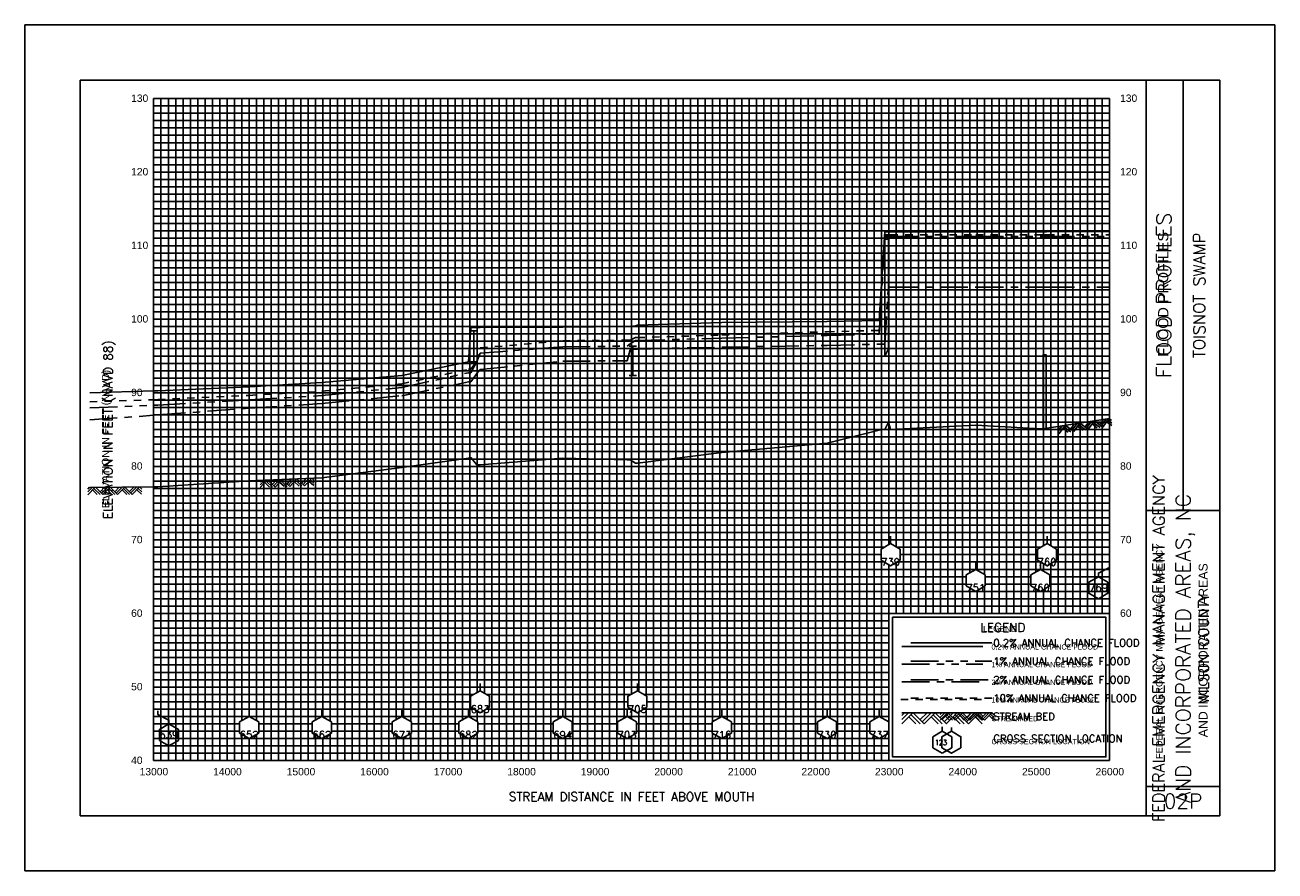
# Model space of a CAD drawing. Header units: inches. Extents: x -35 to 96, y -72 to 21.
# Tile 9 of 13: x 39 to 56, y -60 to -49. Entities that reach past the tile are written whole.
import ezdxf
from ezdxf.enums import TextEntityAlignment as Align

# ---------------------------------------------------------------- set-up
doc = ezdxf.new("R2010")
doc.units = ezdxf.units.IN
doc.header["$LTSCALE"] = 0.3
doc.header["$MEASUREMENT"] = 0
doc.set_wipeout_variables(frame=1)
for name, pattern in [('CENTER', [2, 1.25, -0.25, 0.25, -0.25]), ('DOT', [0.25, 0, -0.25]), ('HIDDEN', [0.375, 0.25, -0.125]), ('PHANTOM', [2.5, 1.25, -0.25, 0.25, -0.25, 0.25, -0.25])]:
    doc.linetypes.add(name, pattern=pattern)
doc.layers.get('0').update_dxf_attribs({"color": 3, "plot": 0})
for name, color, linetype in [('1', 5, 'Continuous'), ('2', 50, 'Continuous'), ('3', 9, 'DOT'), ('7', 7, 'Continuous'), ('BRIDGE', 7, 'Continuous'), ('CULVERT', 7, 'Continuous'), ('GRIDS', 7, 'Continuous'), ('INLINE', 7, 'Continuous'), ('LEGEND_BOX', 7, 'Continuous'), ('LEGEND_XSEC', 7, 'Continuous'), ('ROCK', 7, 'Continuous'), ('STREAM', 5, 'Continuous'), ('TEXT', 255, 'Continuous'), ('WS10', 4, 'HIDDEN'), ('WS100', 5, 'PHANTOM'), ('WS50', 1, 'CENTER'), ('WS500', 1, 'Continuous'), ('XSEC', 7, 'Continuous'), ('XSEC_LEFT', 7, 'Continuous')]:
    doc.layers.add(name, color=color, linetype=linetype)
doc.styles.add('ARIAL', font='ARIAL.TTF')
doc.styles.get("Standard").update_dxf_attribs({"font": 'romans.shx'})

# ---------------------------------------------------------------- blocks, each defined once
blk = doc.blocks.new('border')
for p, q in [((12.95, 1.95), (10.05, 1.95)), ((10.05, 1.95), (10.05, 0.05)), ((12.95, 0.05), (12.95, 1.95)), ((10.05, 0.05), (12.95, 0.05)), ((10.05, 0.05), (10.05, 0.05))]:
    blk.add_line(p, q)
at = {"layer": '1', "color": 8}
for p, q in [((-1.75, 10), (-1.75, -1.5)), ((15.25, 10), (-1.75, 10)), ((15.25, -1.5), (15.25, 10)), ((-1.75, -1.5), (15.25, -1.5))]:
    blk.add_line(p, q, dxfattribs=at)
at = {"layer": '1'}
for p, q in [((-1, 9.25), (-1, -0.75)), ((14.5, 9.25), (-1, 9.25)), ((13.5, -0.75), (13.5, 9.25)), ((14, 3.4), (14, 9.25)), ((14.5, -0.75), (14.5, 9.25)), ((13.5, 3.4), (14.5, 3.4)), ((13.5, -0.35), (14.5, -0.35)), ((-1, -0.75), (-1, -0.75)), ((-1, -0.75), (14.5, -0.75))]:
    blk.add_line(p, q, dxfattribs=at)
at = {"layer": '2', "color": 50}
for p, q in [((0, 0), (0, 9)), ((0, 9), (13, 9)), ((1, 0), (1, 9)), ((2, 0), (2, 9)), ((3, 0), (3, 9)), ((4, 0), (4, 9)), ((5, 0), (5, 9)), ((6, 0), (6, 9)), ((7, 0), (7, 9)), ((8, 0), (8, 9)), ((9, 0), (9, 9)), ((10, 0), (10, 9)), ((13, 0), (13, 9)), ((0, 7), (13, 7)), ((0, 6), (13, 6)), ((0, 5), (13, 5)), ((0, 4), (13, 4)), ((0, 3), (13, 3)), ((0, 2), (13, 2)), ((0, 1), (10, 1)), ((0, 0), (13, 0))]:
    blk.add_line(p, q, dxfattribs=at)
at = {"layer": '2', "color": 50, "linetype": 'Continuous'}
for p, q in [((11, 2), (11, 9)), ((12, 2), (12, 9)), ((0, 8), (13, 8))]:
    blk.add_line(p, q, dxfattribs=at)
at = {"layer": '3', "color": 8, "linetype": 'Continuous'}
for p, q in [((0, 8.9), (13, 8.9)), ((0.1, 0), (0.1, 9)), ((0.2, 0), (0.2, 9)), ((0.3, 0), (0.3, 9)), ((0.4, 0), (0.4, 9)), ((0.5, 0), (0.5, 9)), ((0.6, 0), (0.6, 9)), ((0.7, 0), (0.7, 9)), ((0.8, 0), (0.8, 9)), ((0.9, 0), (0.9, 9)), ((1.1, 0), (1.1, 9)), ((1.2, 0), (1.2, 9)), ((1.3, 0), (1.3, 9)), ((1.4, 0), (1.4, 9)), ((1.5, 0), (1.5, 9)), ((1.6, 0), (1.6, 9)), ((1.7, 0), (1.7, 9)), ((1.8, 0), (1.8, 9)), ((1.9, 0), (1.9, 9)), ((2.1, 0), (2.1, 9)), ((2.2, 0), (2.2, 9)), ((2.3, 0), (2.3, 9)), ((2.4, 0), (2.4, 9)), ((2.5, 0), (2.5, 9)), ((2.6, 0), (2.6, 9)), ((2.7, 0), (2.7, 9)), ((2.8, 0), (2.8, 9)), ((2.9, 0), (2.9, 9)), ((3.1, 0), (3.1, 9)), ((3.2, 0), (3.2, 9)), ((3.3, 0), (3.3, 9)), ((3.4, 0), (3.4, 9)), ((3.5, 0), (3.5, 9)), ((3.6, 0), (3.6, 9)), ((3.7, 0), (3.7, 9)), ((3.8, 0), (3.8, 9)), ((3.9, 0), (3.9, 9)), ((4.1, 0), (4.1, 9)), ((4.2, 0), (4.2, 9)), ((4.3, 0), (4.3, 9)), ((4.4, 0), (4.4, 9)), ((4.5, 0), (4.5, 9)), ((4.6, 0), (4.6, 9)), ((4.7, 0), (4.7, 9)), ((4.8, 0), (4.8, 9)), ((4.9, 0), (4.9, 9)), ((5.1, 0), (5.1, 9)), ((5.2, 0), (5.2, 9)), ((5.3, 0), (5.3, 9)), ((5.4, 0), (5.4, 9)), ((5.5, 0), (5.5, 9)), ((5.6, 0), (5.6, 9)), ((5.7, 0), (5.7, 9)), ((5.8, 0), (5.8, 9)), ((5.9, 0), (5.9, 9)), ((6.1, 0), (6.1, 9)), ((6.2, 0), (6.2, 9)), ((6.3, 0), (6.3, 9)), ((6.4, 0), (6.4, 9)), ((6.5, 0), (6.5, 9)), ((6.6, 0), (6.6, 9)), ((6.7, 0), (6.7, 9)), ((6.8, 0), (6.8, 9)), ((6.9, 0), (6.9, 9)), ((7.1, 0), (7.1, 9)), ((7.2, 0), (7.2, 9)), ((7.3, 0), (7.3, 9)), ((7.4, 0), (7.4, 9)), ((7.5, 0), (7.5, 9)), ((7.6, 0), (7.6, 9)), ((7.7, 0), (7.7, 9)), ((7.8, 0), (7.8, 9)), ((7.9, 0), (7.9, 9)), ((8.1, 0), (8.1, 9)), ((8.2, 0), (8.2, 9)), ((8.3, 0), (8.3, 9)), ((8.4, 0), (8.4, 9)), ((8.5, 0), (8.5, 9)), ((8.6, 0), (8.6, 9)), ((8.7, 0), (8.7, 9)), ((8.8, 0), (8.8, 9)), ((8.9, 0), (8.9, 9)), ((9.1, 0), (9.1, 9)), ((9.2, 0), (9.2, 9)), ((9.3, 0), (9.3, 9)), ((9.4, 0), (9.4, 9)), ((9.5, 0), (9.5, 9)), ((9.6, 0), (9.6, 9)), ((9.7, 0), (9.7, 9)), ((9.8, 0), (9.8, 9)), ((9.9, 0), (9.9, 9)), ((10.1, 2), (10.1, 9)), ((10.2, 2), (10.2, 9)), ((10.3, 2), (10.3, 9)), ((10.4, 2), (10.4, 9)), ((10.5, 2), (10.5, 9)), ((10.6, 2), (10.6, 9)), ((10.7, 2), (10.7, 9)), ((10.8, 2), (10.8, 9)), ((10.9, 2), (10.9, 9)), ((11.1, 2), (11.1, 9)), ((11.2, 2), (11.2, 9)), ((11.3, 2), (11.3, 9)), ((11.4, 2), (11.4, 9)), ((11.5, 2), (11.5, 9)), ((11.6, 2), (11.6, 9)), ((11.7, 2), (11.7, 9)), ((11.8, 2), (11.8, 9)), ((11.9, 2), (11.9, 9)), ((12.1, 2), (12.1, 9)), ((12.2, 2), (12.2, 9)), ((12.3, 2), (12.3, 9)), ((12.4, 2), (12.4, 9)), ((12.5, 2), (12.5, 9)), ((12.6, 2), (12.6, 9)), ((12.7, 2), (12.7, 9)), ((12.8, 2), (12.8, 9)), ((12.9, 2), (12.9, 9)), ((0, 8.8), (13, 8.8)), ((0, 8.7), (13, 8.7)), ((0, 8.6), (13, 8.6)), ((0, 8.5), (13, 8.5)), ((0, 8.4), (13, 8.4)), ((0, 8.3), (13, 8.3)), ((0, 8.2), (13, 8.2)), ((0, 8.1), (13, 8.1)), ((0, 7.9), (13, 7.9)), ((0, 7.8), (13, 7.8)), ((0, 7.7), (13, 7.7)), ((0, 7.6), (13, 7.6)), ((0, 7.5), (13, 7.5)), ((0, 7.4), (13, 7.4)), ((0, 7.3), (13, 7.3)), ((0, 7.2), (13, 7.2)), ((0, 7.1), (13, 7.1)), ((0, 6.9), (13, 6.9)), ((0, 6.8), (13, 6.8)), ((0, 6.7), (13, 6.7)), ((0, 6.6), (13, 6.6)), ((0, 6.5), (13, 6.5)), ((0, 6.4), (13, 6.4)), ((0, 6.3), (13, 6.3)), ((0, 6.2), (13, 6.2)), ((0, 6.1), (13, 6.1)), ((0, 5.9), (13, 5.9)), ((0, 5.8), (13, 5.8)), ((0, 5.7), (13, 5.7)), ((0, 5.6), (13, 5.6)), ((0, 5.5), (13, 5.5)), ((0, 5.4), (13, 5.4)), ((0, 5.3), (13, 5.3)), ((0, 5.2), (13, 5.2)), ((0, 5.1), (13, 5.1)), ((0, 4.9), (13, 4.9)), ((0, 4.8), (13, 4.8)), ((0, 4.7), (13, 4.7)), ((0, 4.6), (13, 4.6)), ((0, 4.5), (13, 4.5)), ((0, 4.4), (13, 4.4)), ((0, 4.3), (13, 4.3)), ((0, 4.2), (13, 4.2)), ((0, 4.1), (13, 4.1)), ((0, 3.9), (13, 3.9)), ((0, 3.8), (13, 3.8)), ((0, 3.7), (13, 3.7)), ((0, 3.6), (13, 3.6)), ((0, 3.5), (13, 3.5)), ((0, 3.4), (13, 3.4)), ((0, 3.3), (13, 3.3)), ((0, 3.2), (13, 3.2)), ((0, 3.1), (13, 3.1)), ((0, 2.9), (13, 2.9)), ((0, 2.8), (13, 2.8)), ((0, 2.7), (13, 2.7)), ((0, 2.6), (13, 2.6)), ((0, 2.5), (13, 2.5)), ((0, 2.4), (13, 2.4)), ((0, 2.3), (13, 2.3)), ((0, 2.2), (13, 2.2)), ((0, 2.1), (13, 2.1)), ((0, 1.9), (10, 1.9)), ((0, 1.8), (10, 1.8)), ((0, 1.7), (10, 1.7)), ((0, 1.6), (10, 1.6)), ((0, 1.5), (10, 1.5)), ((0, 1.4), (10, 1.4)), ((0, 1.3), (10, 1.3)), ((0, 1.2), (10, 1.2)), ((0, 1.1), (10, 1.1)), ((0, 0.9), (10, 0.9)), ((0, 0.8), (10, 0.8)), ((0, 0.7), (10, 0.7)), ((0, 0.6), (10, 0.6)), ((0, 0.5), (10, 0.5)), ((0, 0.4), (10, 0.4)), ((0, 0.3), (10, 0.3)), ((0, 0.2), (10, 0.2)), ((0, 0.1), (10, 0.1))]:
    blk.add_line(p, q, dxfattribs=at)
at = {"layer": '7'}
for p, q in [((10.725, 0.4), (10.595, 0.325)), ((10.725, 0.4), (10.725, 0.458)), ((10.855, 0.325), (10.725, 0.4)), ((10.595, 0.325), (10.595, 0.175)), ((10.595, 0.325), (10.595, 0.325)), ((10.595, 0.175), (10.725, 0.1)), ((10.725, 0.1), (10.855, 0.175)), ((10.855, 0.175), (10.855, 0.325))]:
    blk.add_line(p, q, dxfattribs=at)
at = {"layer": 'STREAM'}
for p, q in [((10.212, 0.65), (10.175, 0.613)), ((10.268, 0.65), (10.175, 0.557)), ((10.325, 0.65), (10.175, 0.5)), ((10.175, 0.65), (11.275, 0.65)), ((10.271, 0.596), (10.368, 0.5)), ((10.3, 0.625), (10.424, 0.5)), ((10.331, 0.65), (10.481, 0.5)), ((10.518, 0.65), (10.424, 0.557)), ((10.574, 0.65), (10.453, 0.528)), ((10.631, 0.65), (10.481, 0.5)), ((10.574, 0.593), (10.668, 0.5)), ((10.603, 0.622), (10.724, 0.5)), ((10.631, 0.65), (10.781, 0.5)), ((10.818, 0.65), (10.724, 0.557)), ((10.874, 0.65), (10.753, 0.528)), ((10.928, 0.648), (10.778, 0.498)), ((10.874, 0.593), (10.968, 0.5)), ((10.903, 0.622), (11.024, 0.5)), ((10.931, 0.65), (11.081, 0.5)), ((11.118, 0.65), (11.024, 0.557)), ((11.174, 0.65), (11.053, 0.528)), ((11.231, 0.65), (11.081, 0.5)), ((11.174, 0.593), (11.268, 0.5)), ((11.203, 0.622), (11.275, 0.549)), ((11.231, 0.65), (11.275, 0.606))]:
    blk.add_line(p, q, dxfattribs=at)
at = {"layer": 'WS10'}
blk.add_line((10.16, 0.83), (11.26, 0.83), dxfattribs=at)
at = {"layer": 'WS100'}
blk.add_line((10.175, 1.31), (11.275, 1.31), dxfattribs=at)
at = {"layer": 'WS50'}
blk.add_line((10.175, 1.07), (11.275, 1.07), dxfattribs=at)
at = {"layer": 'WS500'}
blk.add_line((10.175, 1.55), (11.275, 1.55), dxfattribs=at)
at = {"color": 30, "style": 'ARIAL'}
blk.add_text('FLOOD PROFILES', height=0.14, rotation=90, dxfattribs=at).set_placement((13.8, 5.491))
at = {"style": 'ARIAL'}
blk.add_text('ELEVATION IN FEET (NAVD)', height=0.1, rotation=90, dxfattribs=at).set_placement((-0.604, 3.433))
at = {"color": 250, "style": 'ARIAL'}
blk.add_text('FEDERAL EMERGENCY MANAGEMENT AGENCY', height=0.09, rotation=90, dxfattribs=at).set_placement((13.721, 0.022))
blk.add_text('AND INCORPORATED AREAS', height=0.12, rotation=90, dxfattribs=at).set_placement((14.333, 1.5), align=Align.CENTER)
at = {"style": 'ARIAL'}
for s, height, p in [('LEGEND', 0.08, (11.281, 1.752)), ('0.2% ANNUAL CHANCE FLOOD', 0.07, (11.395, 1.51)), ('1% ANNUAL CHANCE FLOOD', 0.07, (11.395, 1.27)), ('2% ANNUAL CHANCE FLOOD', 0.07, (11.395, 1.03)), ('10% ANNUAL CHANCE FLOOD', 0.07, (11.395, 0.79)), ('STREAM BED', 0.07, (11.395, 0.535)), ('CROSS SECTION LOCATION', 0.07, (11.395, 0.223))]:
    blk.add_text(s, height=height, dxfattribs=at).set_placement(p)
at = {"width": 0.9}
blk.add_text('123', height=0.07, dxfattribs=at).set_placement((10.627, 0.212))
blk = doc.blocks.new('rock')
at = {"layer": 'STREAM'}
for p, q in [((0.171, 0.001), (0.147, -0.023)), ((0.209, 0.001), (0.147, -0.061)), ((0.247, 0.001), (0.147, -0.099)), ((0.251, 0.001), (0.351, -0.099)), ((0.375, 0.001), (0.313, -0.061)), ((0.413, 0.001), (0.332, -0.08)), ((0.451, 0.001), (0.351, -0.099)), ((0.451, 0.001), (0.551, -0.099)), ((0.575, 0.001), (0.513, -0.061)), ((0.613, 0.001), (0.532, -0.08)), ((0.651, 0.001), (0.551, -0.099)), ((0.651, 0.001), (0.751, -0.099)), ((0.776, 0.001), (0.713, -0.061)), ((0.813, 0.001), (0.732, -0.08)), ((0.851, 0.001), (0.751, -0.099)), ((0.851, 0.001), (0.88, -0.028)), ((0.211, -0.034), (0.275, -0.099)), ((0.23, -0.016), (0.313, -0.099)), ((0.413, -0.036), (0.475, -0.099)), ((0.432, -0.018), (0.513, -0.099)), ((0.613, -0.036), (0.676, -0.099)), ((0.632, -0.018), (0.713, -0.099)), ((0.813, -0.036), (0.876, -0.099)), ((0.832, -0.018), (0.88, -0.066))]:
    blk.add_line(p, q, dxfattribs=at)
blk = doc.blocks.new('wipeout')
blk.add_wipeout([(0, 0.15), (-0.129917, 0.075), (-0.129917, -0.075), (0, -0.15), (0.129917, -0.075), (0.129917, 0.075)])
blk = doc.blocks.new('xsec')
blk.add_line((0, 0.35), (0, 0.25))
blk.add_blockref('wipeout', (0, 0.1))
for p, q in [((-0.13, 0.175), (0, 0.25)), ((-0.13, 0.025), (-0.13, 0.175)), ((0.13, 0.175), (0, 0.25)), ((0, 0.25), (0, 0.25)), ((0.13, 0.025), (0.13, 0.175)), ((0, -0.05), (-0.13, 0.025)), ((0, -0.05), (0.13, 0.025))]:
    blk.add_line(p, q)
blk = doc.blocks.new('bar')
blk.add_line((-0.05, 0), (0.05, 0))

msp = doc.modelspace()

# ---------------------------------------------------------------- linework, layer by layer
at = {"layer": 'BRIDGE', "color": 1}
for p, q in [((44.968, -53.365, -1), (44.968, -52.946, -1)), ((47.131, -53.552, -1), (47.131, -53.152, -1))]:
    msp.add_line(p, q, dxfattribs=at)
at = {"layer": 'CULVERT', "color": 252, "elevation": -1}
msp.add_lwpolyline([(50.557, -53.289), (50.557, -51.699), (50.607, -51.699), (50.607, -53.189), (50.557, -53.289)], dxfattribs=at)
at = {"layer": 'INLINE', "color": 7, "elevation": -1}
msp.add_lwpolyline([(52.711, -54.28), (52.711, -53.27), (52.751, -53.27), (52.751, -54.269), (52.711, -54.28)], dxfattribs=at)
at = {"layer": 'LEGEND_XSEC', "color": 0, "elevation": -1}
msp.add_lwpolyline([(51.464, -58.388), (51.335, -58.463), (51.335, -58.613), (51.464, -58.688), (51.594, -58.613), (51.594, -58.463), (51.464, -58.388), (51.464, -58.338), (51.464, -58.338)], dxfattribs=at)
at = {"layer": 'STREAM', "color": 1, "elevation": -1}
for points in [[(40.614, -55.068), (40.672, -55.067), (41.913, -54.984), (42.902, -54.944), (43.989, -54.804), (44.895, -54.675), (44.928, -54.668), (45.008, -54.768), (45.054, -54.768), (46.178, -54.675), (47.053, -54.701), (47.095, -54.701), (47.167, -54.745), (47.193, -54.745), (48.341, -54.598), (49.773, -54.472), (50.483, -54.298), (50.557, -54.289), (50.607, -54.189), (50.637, -54.285), (51.795, -54.229), (52.674, -54.28), (52.711, -54.28), (52.751, -54.269), (52.765, -54.269), (53.614, -54.139), (53.614, -54.139), (53.614, -54.139)], [(39.746, -55.074), (40.614, -55.068), (40.614, -55.068)], [(50.914, -58.138), (52.014, -58.138), (52.014, -58.138)]]:
    msp.add_lwpolyline(points, dxfattribs=at)
at = {"layer": 'WS10', "color": 6, "elevation": -1}
for points in [[(40.614, -53.882), (40.672, -53.88), (40.672, -53.88), (41.913, -53.823), (41.913, -53.823), (42.902, -53.768), (42.902, -53.768), (43.989, -53.667), (43.989, -53.667), (44.895, -53.468), (44.895, -53.468), (44.928, -53.468), (44.928, -53.468), (45.008, -53.363), (45.008, -53.363), (45.054, -53.178), (45.054, -53.178), (46.178, -53.08), (46.178, -53.08), (47.053, -53.074), (47.053, -53.074), (47.095, -53.074), (47.095, -53.074), (47.167, -53.038), (47.167, -53.038), (47.193, -53.038), (47.193, -53.038), (48.341, -53.002), (48.341, -53.002), (49.773, -52.959), (49.773, -52.959), (50.483, -52.939), (50.483, -52.939), (50.557, -51.641), (50.557, -51.641), (50.607, -51.641), (50.607, -51.641), (50.637, -51.641), (50.637, -51.641), (51.795, -51.641), (51.795, -51.641), (52.674, -51.64), (52.674, -51.64), (52.711, -51.64), (52.711, -51.64), (52.751, -51.64), (52.751, -51.64), (52.765, -51.64), (52.765, -51.64), (53.614, -51.64), (53.614, -51.64), (53.614, -51.64), (53.614, -51.64)], [(39.746, -53.91), (40.614, -53.882), (40.614, -53.882), (40.614, -53.882)], [(50.914, -57.938), (52.014, -57.938), (52.014, -57.938)]]:
    msp.add_lwpolyline(points, dxfattribs=at)
at = {"layer": 'WS100', "color": 1, "elevation": -1}
for points in [[(40.614, -53.958), (40.672, -53.955), (40.672, -53.955), (41.913, -53.885), (41.913, -53.885), (42.902, -53.825), (42.902, -53.825), (43.989, -53.718), (43.989, -53.718), (44.895, -53.515), (44.895, -53.515), (44.928, -53.515), (44.928, -53.515), (45.008, -53.363), (45.008, -53.363), (45.054, -53.248), (45.054, -53.248), (46.178, -53.164), (46.178, -53.164), (47.053, -53.154), (47.053, -53.154), (47.095, -53.124), (47.095, -53.124), (47.167, -53.077), (47.167, -53.077), (47.193, -53.077), (47.193, -53.077), (48.341, -53.046), (48.341, -53.046), (49.773, -53.009), (49.773, -53.009), (50.483, -52.989), (50.483, -52.989), (50.557, -51.663), (50.557, -51.663), (50.607, -51.663), (50.607, -51.663), (50.637, -51.663), (50.637, -51.663), (51.795, -51.663), (51.795, -51.663), (52.674, -51.663), (52.674, -51.663), (52.711, -51.663), (52.711, -51.663), (52.751, -51.663), (52.751, -51.663), (52.765, -51.662), (52.765, -51.662), (53.614, -51.662), (53.614, -51.662), (53.614, -51.662), (53.614, -51.662)], [(39.746, -53.994), (40.614, -53.958), (40.614, -53.958), (40.614, -53.958)], [(50.914, -57.438), (52.014, -57.438), (52.014, -57.438)]]:
    msp.add_lwpolyline(points, dxfattribs=at)
at = {"layer": 'WS50', "color": 5, "elevation": -1}
for points in [[(40.614, -54.094), (40.672, -54.089), (40.672, -54.089), (41.913, -53.997), (41.913, -53.997), (42.902, -53.935), (42.902, -53.935), (43.989, -53.827), (43.989, -53.827), (44.895, -53.641), (44.895, -53.641), (44.928, -53.641), (44.928, -53.641), (45.008, -53.525), (45.008, -53.525), (45.054, -53.472), (45.054, -53.472), (46.178, -53.359), (46.178, -53.359), (47.053, -53.352), (47.053, -53.352), (47.095, -53.205), (47.095, -53.205), (47.167, -53.193), (47.167, -53.193), (47.193, -53.193), (47.193, -53.193), (48.341, -53.169), (48.341, -53.169), (49.773, -53.144), (49.773, -53.144), (50.483, -53.127), (50.483, -53.127), (50.557, -53.127), (50.557, -53.127), (50.607, -52.352), (50.607, -52.352), (50.637, -52.352), (50.637, -52.352), (51.795, -52.351), (51.795, -52.351), (52.674, -52.351), (52.674, -52.351), (52.711, -52.351), (52.711, -52.351), (52.751, -52.351), (52.751, -52.351), (52.765, -52.35), (52.765, -52.35), (53.614, -52.35), (53.614, -52.35), (53.614, -52.35), (53.614, -52.35)], [(39.746, -54.156), (40.614, -54.094), (40.614, -54.094), (40.614, -54.094)], [(50.914, -57.688), (52.014, -57.688), (52.014, -57.688)]]:
    msp.add_lwpolyline(points, dxfattribs=at)
at = {"layer": 'WS500', "color": 3, "elevation": -1}
for points in [[(40.614, -53.762), (40.672, -53.76), (40.672, -53.76), (41.913, -53.705), (41.913, -53.705), (42.902, -53.649), (42.902, -53.649), (43.989, -53.553), (43.989, -53.553), (44.895, -53.367), (44.895, -53.367), (44.928, -52.901), (44.928, -52.901), (45.008, -52.901), (45.008, -52.901), (45.054, -52.901), (45.054, -52.901), (46.178, -52.894), (46.178, -52.894), (47.053, -52.888), (47.053, -52.888), (47.095, -52.888), (47.095, -52.888), (47.167, -52.878), (47.167, -52.878), (47.193, -52.867), (47.193, -52.867), (48.341, -52.834), (48.341, -52.834), (49.773, -52.817), (49.773, -52.817), (50.483, -52.805), (50.483, -52.805), (50.557, -51.598), (50.557, -51.598), (50.607, -51.598), (50.607, -51.598), (50.637, -51.598), (50.637, -51.598), (51.795, -51.598), (51.795, -51.598), (52.674, -51.598), (52.674, -51.598), (52.711, -51.598), (52.711, -51.598), (52.751, -51.598), (52.751, -51.598), (52.765, -51.597), (52.765, -51.597), (53.614, -51.597), (53.614, -51.597), (53.614, -51.597), (53.614, -51.597)], [(39.746, -53.79), (40.614, -53.762), (40.614, -53.762), (40.614, -53.762)], [(50.914, -57.188), (52.014, -57.188), (52.014, -57.188)]]:
    msp.add_lwpolyline(points, dxfattribs=at)
at = {"layer": 'XSEC_LEFT', "color": 0, "elevation": -1}
for points in [[(53.464, -56.288), (53.334, -56.363), (53.334, -56.513), (53.464, -56.588), (53.593, -56.513), (53.593, -56.363), (53.464, -56.288), (53.464, -56.238), (53.614, -56.163), (53.614, -56.113), (53.614, -56.113)], [(40.822, -58.288), (40.692, -58.363), (40.692, -58.513), (40.822, -58.588), (40.952, -58.513), (40.952, -58.363), (40.822, -58.288), (40.822, -58.238), (40.672, -58.163), (40.672, -58.113), (40.672, -58.113)]]:
    msp.add_lwpolyline(points, dxfattribs=at)

# ---------------------------------------------------------------- block references
at = {"layer": 'BRIDGE', "color": 1}
for p in [(44.968, -52.946, -1), (47.131, -53.152, -1), (44.968, -53.365, -1), (47.131, -53.552, -1)]:
    msp.add_blockref('bar', p, dxfattribs=at)
at = {"layer": 'GRIDS', "color": 0}
msp.add_blockref('border', (40.614, -58.788, -1), dxfattribs=at)
at = {"layer": 'ROCK', "color": 1}
for p, rotation in [((52.765, -54.269, -1), 8.711318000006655), ((39.572, -55.075, -1), 0.4167480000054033), ((41.913, -54.984, -1), 2.316567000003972)]:
    msp.add_blockref('rock', p, dxfattribs=dict(at, rotation=rotation))
msp.add_blockref('rock', (51.164, -58.139, -1), dxfattribs=at)

# ---------------------------------------------------------------- texts
at = {"layer": 'TEXT', "style": 'ARIAL'}
for s, p in [(' 130', (40.269, -49.833, -1)), (' 130', (53.719, -49.833, -1)), (' 120', (40.269, -50.833, -1)), (' 120', (53.719, -50.833, -1)), (' 110', (40.269, -51.833, -1)), (' 110', (53.719, -51.833, -1)), (' 100', (40.269, -52.833, -1)), (' 100', (53.719, -52.833, -1)), (' 90', (40.269, -53.833, -1)), (' 90', (53.719, -53.833, -1)), (' 80', (40.269, -54.833, -1)), (' 80', (53.719, -54.833, -1)), (' 70', (40.269, -55.833, -1)), (' 70', (53.719, -55.833, -1)), (' 60', (40.269, -56.833, -1)), (' 60', (53.719, -56.833, -1)), (' 50', (40.269, -57.833, -1)), (' 40', (40.269, -58.833, -1))]:
    msp.add_text(s, height=0.1, dxfattribs=at).set_placement(p)
at = {"layer": 'TEXT'}
for s, height, p in [('FLOOD PROFILES', 0.2, (54.454, -52.463, -1)), ('TOISNOT SWAMP', 0.16, (54.914, -52.463, -1)), ('ELEVATION IN FEET (NAVD 88)', 0.12, (40.054, -54.288, -1)), ('FEDERAL EMERGENCY MANAGEMENT AGENCY', 0.16, (54.364, -57.263, -1)), ('AND INCORPORATED AREAS, NC', 0.2, (54.714, -57.263, -1)), ('WILSON COUNTY', 0.14, (54.964, -57.263, -1))]:
    msp.add_text(s, height=height, rotation=90, dxfattribs=at).set_placement(p, align=Align.CENTER)
for s, p in [('769', (53.464, -56.438, -1)), ('639', (40.822, -58.438, -1))]:
    msp.add_text(s, height=0.1, dxfattribs=at).set_placement(p, align=Align.MIDDLE_CENTER)
for s, height, p in [('LEGEND', 0.12, (52.164, -57.038, -1)), ('STREAM DISTANCE IN FEET ABOVE MOUTH', 0.12, (47.114, -59.338, -1)), ('02P', 0.2, (54.614, -59.438, -1))]:
    msp.add_text(s, height=height, dxfattribs=at).set_placement(p, align=Align.CENTER)
for s, p in [('0.2% ANNUAL CHANCE FLOOD', (52.034, -57.238, -1)), ('1% ANNUAL CHANCE FLOOD', (52.034, -57.488, -1)), ('2% ANNUAL CHANCE FLOOD', (52.034, -57.738, -1)), ('10% ANNUAL CHANCE FLOOD', (52.034, -57.988, -1)), ('STREAM BED', (52.034, -58.238, -1)), ('CROSS SECTION LOCATION', (52.034, -58.538, -1))]:
    msp.add_text(s, height=0.1, dxfattribs=at).set_placement(p)
at = {"layer": 'TEXT', "style": 'ARIAL'}
for s, p in [('13000', (40.618, -58.988, -1)), ('14000', (41.618, -58.988, -1)), ('15000', (42.618, -58.988, -1)), ('16000', (43.618, -58.988, -1)), ('17000', (44.618, -58.988, -1)), ('18000', (45.618, -58.988, -1)), ('19000', (46.618, -58.988, -1)), ('20000', (47.618, -58.988, -1)), ('21000', (48.618, -58.988, -1)), ('22000', (49.618, -58.988, -1)), ('23000', (50.618, -58.988, -1)), ('24000', (51.618, -58.988, -1)), ('25000', (52.618, -58.988, -1)), ('26000', (53.618, -58.988, -1))]:
    msp.add_text(s, height=0.1, dxfattribs=at).set_placement(p, align=Align.CENTER)

# ---------------------------------------------------------------- next in the draw order: block references
at = {"layer": 'XSEC', "color": 3}
for p in [(50.637, -56.088, -1), (51.795, -56.438, -1), (52.674, -56.438, -1), (41.913, -58.438, -1), (42.902, -58.438, -1), (43.989, -58.438, -1), (44.895, -58.438, -1), (46.178, -58.438, -1), (47.053, -58.438, -1), (48.341, -58.438, -1), (49.773, -58.438, -1), (50.483, -58.438, -1)]:
    msp.add_blockref('xsec', p, dxfattribs=at)

# ---------------------------------------------------------------- next in the draw order: linework, layer by layer
at = {"layer": 'LEGEND_BOX', "color": 0, "elevation": -1}
msp.add_lwpolyline([(50.664, -56.838), (50.664, -58.738), (53.564, -58.738), (53.564, -56.838), (50.664, -56.838), (50.664, -56.838)], dxfattribs=at)

# ---------------------------------------------------------------- next in the draw order: block references
at = {"layer": 'XSEC', "color": 3}
for p in [(52.765, -56.088, -1), (45.054, -58.088, -1), (47.193, -58.088, -1)]:
    msp.add_blockref('xsec', p, dxfattribs=at)

# ---------------------------------------------------------------- next in the draw order: texts
at = {"layer": 'TEXT'}
for s, p in [('739', (50.637, -56.088, -1)), ('751', (51.795, -56.438, -1)), ('760', (52.674, -56.438, -1)), ('652', (41.913, -58.438, -1)), ('662', (42.902, -58.438, -1)), ('673', (43.989, -58.438, -1)), ('682', (44.895, -58.438, -1)), ('694', (46.178, -58.438, -1)), ('703', (47.053, -58.438, -1)), ('716', (48.341, -58.438, -1)), ('730', (49.773, -58.438, -1)), ('737', (50.483, -58.438, -1))]:
    msp.add_text(s, height=0.1, dxfattribs=at).set_placement(p, align=Align.MIDDLE_CENTER)

# ---------------------------------------------------------------- next in the draw order: texts
for s, p in [('760', (52.765, -56.088, -1)), ('683', (45.054, -58.088, -1)), ('705', (47.193, -58.088, -1))]:
    msp.add_text(s, height=0.1, dxfattribs=at).set_placement(p, align=Align.MIDDLE_CENTER)

doc.saveas('drawing.dxf')
